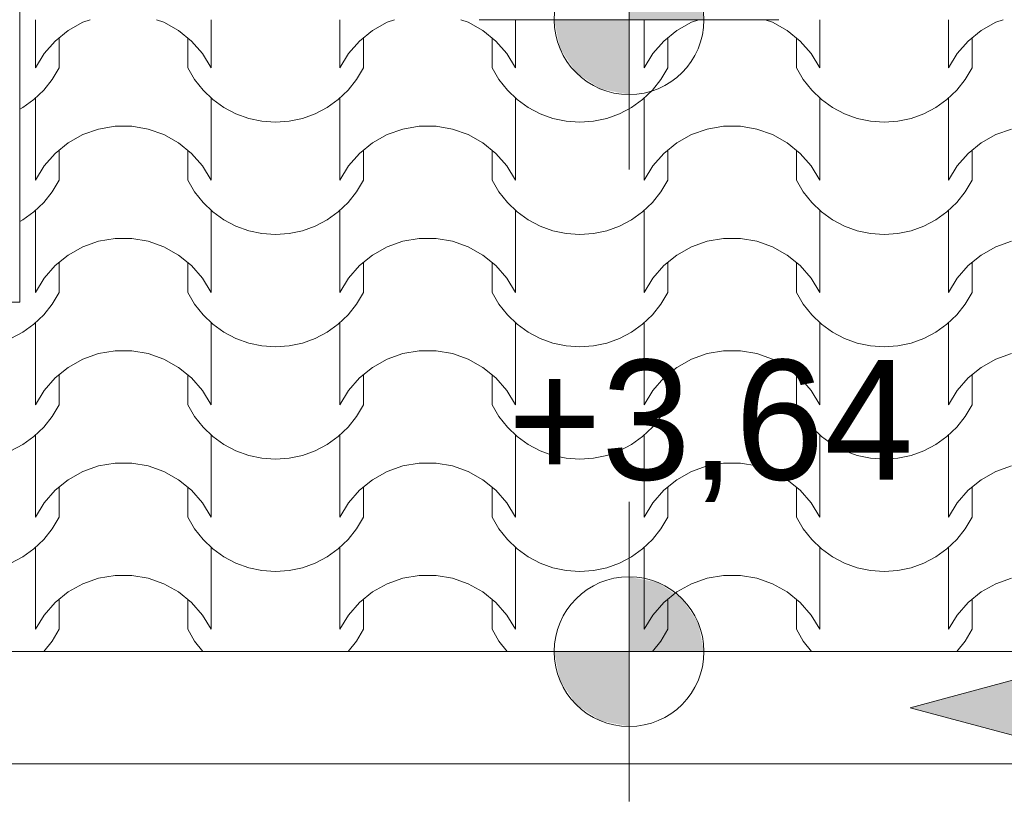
# Model space of a CAD drawing. Extents: x -528673 to -426178, y 23200 to 131944.
# Tile 60 of 87: x -489850 to -488536, y 118098 to 119142. Entities that reach past the tile are written whole.
import ezdxf

# ---------------------------------------------------------------- set-up
doc = ezdxf.new("R2010")
doc.units = 0
doc.header["$MEASUREMENT"] = 0
doc.linetypes.add('Dashed', pattern=[564.444447, 282.222223, -282.222223])
for name, color, linetype, lineweight in [('arch wypelnienia_Nr_Pióra__102', 252, 'Continuous', 9), ('INWENT DACH_Nr_Pióra__21', 252, 'Continuous', 9), ('INWENT RURY SPUSTOWE_Nr_Pióra__21', 252, 'Continuous', 9), ('INWENT RZĘDNE_Nr_Pióra__21', 252, 'Continuous', 9), ('INWENT.ŚCIANY_Nr_Pióra__1', 252, 'Continuous', 25)]:
    doc.layers.add(name, color=color, linetype=linetype, lineweight=lineweight)
doc.layers.add('INWENT RURY SPUSTOWE', color=252, linetype='Continuous')
doc.layers.add('INWENT RZĘDNE', color=252, linetype='Continuous')
doc.styles.add('GENERATED_STYLE_1', font='txt')

# ---------------------------------------------------------------- blocks, each defined once
blk = doc.blocks.new('*X18')
at = {"layer": 'arch wypelnienia_Nr_Pióra__102', "linetype": 'Continuous'}
for p, q in [((-489829.3, 119142), (-489829.3, 119077.7)), ((-489829.3, 119142), (-489829.3, 119100)), ((-489756.4, 119142), (-489766.2, 119138.6)), ((-489657.8, 119138.6), (-489667.6, 119142)), ((-489594.7, 119142), (-489594.7, 119077.7)), ((-489594.7, 119142), (-489594.7, 119100)), ((-489422.9, 119142), (-489422.9, 119077.7)), ((-489422.9, 119142), (-489422.9, 119100)), ((-489350, 119142), (-489359.8, 119138.6)), ((-489251.4, 119138.6), (-489261.2, 119142)), ((-489188.3, 119142), (-489188.3, 119077.7)), ((-489188.3, 119142), (-489188.3, 119100)), ((-489016.5, 119142), (-489016.5, 119077.7)), ((-489016.5, 119142), (-489016.5, 119100)), ((-488943.6, 119142), (-488953.4, 119138.6)), ((-488845, 119138.6), (-488854.8, 119142)), ((-488781.9, 119142), (-488781.9, 119077.7)), ((-488781.9, 119142), (-488781.9, 119100)), ((-488610.1, 119142), (-488610.1, 119077.7)), ((-488610.1, 119142), (-488610.1, 119100)), ((-488537.2, 119142), (-488547, 119138.6)), ((-489785.7, 119127.6), (-489803, 119113.5)), ((-489766.2, 119138.6), (-489785.7, 119127.6)), ((-489638.3, 119127.6), (-489657.8, 119138.6)), ((-489621, 119113.5), (-489638.3, 119127.6)), ((-489379.3, 119127.6), (-489396.6, 119113.5)), ((-489359.8, 119138.6), (-489379.3, 119127.6)), ((-489231.9, 119127.6), (-489251.4, 119138.6)), ((-489214.6, 119113.5), (-489231.9, 119127.6)), ((-488972.9, 119127.6), (-488990.2, 119113.5)), ((-488953.4, 119138.6), (-488972.9, 119127.6)), ((-488825.5, 119127.6), (-488845, 119138.6)), ((-488808.2, 119113.5), (-488825.5, 119127.6)), ((-488566.5, 119127.6), (-488583.8, 119113.5)), ((-488547, 119138.6), (-488566.5, 119127.6)), ((-489797.9, 119117.7), (-489797.9, 119077.7)), ((-489626.1, 119117.7), (-489626.1, 119077.7)), ((-489391.5, 119117.7), (-489391.5, 119077.7)), ((-489219.7, 119117.7), (-489219.7, 119077.7)), ((-488985.1, 119117.7), (-488985.1, 119077.7)), ((-488813.3, 119117.7), (-488813.3, 119077.7)), ((-488578.7, 119117.7), (-488578.7, 119077.7)), ((-489803, 119113.5), (-489817.7, 119096.7)), ((-489606.3, 119096.7), (-489621, 119113.5)), ((-489396.6, 119113.5), (-489411.3, 119096.7)), ((-489199.9, 119096.7), (-489214.6, 119113.5)), ((-488990.2, 119113.5), (-489004.9, 119096.7)), ((-488793.5, 119096.7), (-488808.2, 119113.5)), ((-488583.8, 119113.5), (-488598.5, 119096.7)), ((-489817.7, 119096.7), (-489829.3, 119077.7)), ((-489594.7, 119077.7), (-489606.3, 119096.7)), ((-489411.3, 119096.7), (-489422.9, 119077.7)), ((-489188.3, 119077.7), (-489199.9, 119096.7)), ((-489004.9, 119096.7), (-489016.5, 119077.7)), ((-488781.9, 119077.7), (-488793.5, 119096.7)), ((-488598.5, 119096.7), (-488610.1, 119077.7)), ((-489807.1, 119062), (-489797.9, 119077.7)), ((-489626.1, 119077.7), (-489616.9, 119062)), ((-489400.7, 119062), (-489391.5, 119077.7)), ((-489219.7, 119077.7), (-489210.5, 119062)), ((-488994.3, 119062), (-488985.1, 119077.7)), ((-488813.3, 119077.7), (-488804.1, 119062)), ((-488587.9, 119062), (-488578.7, 119077.7)), ((-489818.4, 119047.8), (-489807.1, 119062)), ((-489616.9, 119062), (-489605.6, 119047.8)), ((-489412, 119047.8), (-489400.7, 119062)), ((-489210.5, 119062), (-489199.2, 119047.8)), ((-489005.6, 119047.8), (-488994.3, 119062)), ((-488804.1, 119062), (-488792.8, 119047.8)), ((-488599.2, 119047.8), (-488587.9, 119062)), ((-489846.2, 119024.7), (-489831.5, 119035.3)), ((-489831.5, 119035.3), (-489818.4, 119047.8)), ((-489829.3, 119037.1), (-489829.3, 118950)), ((-489605.6, 119047.8), (-489592.5, 119035.3)), ((-489594.7, 119037.1), (-489594.7, 118950)), ((-489592.5, 119035.3), (-489577.8, 119024.7)), ((-489439.8, 119024.7), (-489425.1, 119035.3)), ((-489425.1, 119035.3), (-489412, 119047.8)), ((-489422.9, 119037.1), (-489422.9, 118950)), ((-489199.2, 119047.8), (-489186.1, 119035.3)), ((-489188.3, 119037.1), (-489188.3, 118950)), ((-489186.1, 119035.3), (-489171.4, 119024.7)), ((-489033.4, 119024.7), (-489018.7, 119035.3)), ((-489018.7, 119035.3), (-489005.6, 119047.8)), ((-489016.5, 119037.1), (-489016.5, 118950)), ((-488792.8, 119047.8), (-488779.7, 119035.3)), ((-488781.9, 119037.1), (-488781.9, 118950)), ((-488779.7, 119035.3), (-488765, 119024.7)), ((-488627, 119024.7), (-488612.3, 119035.3)), ((-488612.3, 119035.3), (-488599.2, 119047.8)), ((-488610.1, 119037.1), (-488610.1, 118950)), ((-489850.2, 119022.6), (-489846.2, 119024.7)), ((-489577.8, 119024.7), (-489561.7, 119016.2)), ((-489455.9, 119016.2), (-489439.8, 119024.7)), ((-489171.4, 119024.7), (-489155.3, 119016.2)), ((-489049.5, 119016.2), (-489033.4, 119024.7)), ((-488765, 119024.7), (-488748.9, 119016.2)), ((-488643.1, 119016.2), (-488627, 119024.7)), ((-489829.3, 119014.8), (-489829.3, 118927.7)), ((-489594.7, 119014.8), (-489594.7, 118927.7)), ((-489561.7, 119016.2), (-489544.7, 119010)), ((-489544.7, 119010), (-489526.9, 119006.3)), ((-489490.7, 119006.3), (-489472.9, 119010)), ((-489472.9, 119010), (-489455.9, 119016.2)), ((-489422.9, 119014.8), (-489422.9, 118927.7)), ((-489188.3, 119014.8), (-489188.3, 118927.7)), ((-489155.3, 119016.2), (-489138.3, 119010)), ((-489138.3, 119010), (-489120.5, 119006.3)), ((-489084.3, 119006.3), (-489066.5, 119010)), ((-489066.5, 119010), (-489049.5, 119016.2)), ((-489016.5, 119014.8), (-489016.5, 118927.7)), ((-488781.9, 119014.8), (-488781.9, 118927.7)), ((-488748.9, 119016.2), (-488731.9, 119010)), ((-488731.9, 119010), (-488714.1, 119006.3)), ((-488677.9, 119006.3), (-488660.1, 119010)), ((-488660.1, 119010), (-488643.1, 119016.2)), ((-488610.1, 119014.8), (-488610.1, 118927.7)), ((-489745.2, 118996), (-489766.2, 118988.6)), ((-489723.2, 118999.8), (-489745.2, 118996)), ((-489712, 118999.8), (-489723.2, 118999.8)), ((-489700.8, 118999.8), (-489712, 118999.8)), ((-489678.8, 118996), (-489700.8, 118999.8)), ((-489657.8, 118988.6), (-489678.8, 118996)), ((-489526.9, 119006.3), (-489508.8, 119005)), ((-489508.8, 119005), (-489490.7, 119006.3)), ((-489338.8, 118996), (-489359.8, 118988.6)), ((-489316.8, 118999.8), (-489338.8, 118996)), ((-489305.6, 118999.8), (-489316.8, 118999.8)), ((-489294.4, 118999.8), (-489305.6, 118999.8)), ((-489272.4, 118996), (-489294.4, 118999.8)), ((-489251.4, 118988.6), (-489272.4, 118996)), ((-489120.5, 119006.3), (-489102.4, 119005)), ((-489102.4, 119005), (-489084.3, 119006.3)), ((-488932.4, 118996), (-488953.4, 118988.6)), ((-488910.4, 118999.8), (-488932.4, 118996)), ((-488899.2, 118999.8), (-488910.4, 118999.8)), ((-488888, 118999.8), (-488899.2, 118999.8)), ((-488866, 118996), (-488888, 118999.8)), ((-488845, 118988.6), (-488866, 118996)), ((-488714.1, 119006.3), (-488696, 119005)), ((-488696, 119005), (-488677.9, 119006.3)), ((-488526, 118996), (-488547, 118988.6)), ((-489766.2, 118988.6), (-489785.7, 118977.6)), ((-489638.3, 118977.6), (-489657.8, 118988.6)), ((-489359.8, 118988.6), (-489379.3, 118977.6)), ((-489231.9, 118977.6), (-489251.4, 118988.6)), ((-488953.4, 118988.6), (-488972.9, 118977.6)), ((-488825.5, 118977.6), (-488845, 118988.6)), ((-488547, 118988.6), (-488566.5, 118977.6)), ((-489785.7, 118977.6), (-489803, 118963.5)), ((-489621, 118963.5), (-489638.3, 118977.6)), ((-489379.3, 118977.6), (-489396.6, 118963.5)), ((-489214.6, 118963.5), (-489231.9, 118977.6)), ((-488972.9, 118977.6), (-488990.2, 118963.5)), ((-488808.2, 118963.5), (-488825.5, 118977.6)), ((-488566.5, 118977.6), (-488583.8, 118963.5)), ((-489803, 118963.5), (-489817.7, 118946.7)), ((-489797.9, 118967.7), (-489797.9, 118927.7)), ((-489626.1, 118967.7), (-489626.1, 118927.7)), ((-489606.3, 118946.7), (-489621, 118963.5)), ((-489396.6, 118963.5), (-489411.3, 118946.7)), ((-489391.5, 118967.7), (-489391.5, 118927.7)), ((-489219.7, 118967.7), (-489219.7, 118927.7)), ((-489199.9, 118946.7), (-489214.6, 118963.5)), ((-488990.2, 118963.5), (-489004.9, 118946.7)), ((-488985.1, 118967.7), (-488985.1, 118927.7)), ((-488813.3, 118967.7), (-488813.3, 118927.7)), ((-488793.5, 118946.7), (-488808.2, 118963.5)), ((-488583.8, 118963.5), (-488598.5, 118946.7)), ((-488578.7, 118967.7), (-488578.7, 118927.7)), ((-489817.7, 118946.7), (-489829.3, 118927.7)), ((-489594.7, 118927.7), (-489606.3, 118946.7)), ((-489411.3, 118946.7), (-489422.9, 118927.7)), ((-489188.3, 118927.7), (-489199.9, 118946.7)), ((-489004.9, 118946.7), (-489016.5, 118927.7)), ((-488781.9, 118927.7), (-488793.5, 118946.7)), ((-488598.5, 118946.7), (-488610.1, 118927.7)), ((-489807.1, 118912), (-489797.9, 118927.7)), ((-489626.1, 118927.7), (-489616.9, 118912)), ((-489400.7, 118912), (-489391.5, 118927.7)), ((-489219.7, 118927.7), (-489210.5, 118912)), ((-488994.3, 118912), (-488985.1, 118927.7)), ((-488813.3, 118927.7), (-488804.1, 118912)), ((-488587.9, 118912), (-488578.7, 118927.7)), ((-489818.4, 118897.8), (-489807.1, 118912)), ((-489616.9, 118912), (-489605.6, 118897.8)), ((-489412, 118897.8), (-489400.7, 118912)), ((-489210.5, 118912), (-489199.2, 118897.8)), ((-489005.6, 118897.8), (-488994.3, 118912)), ((-488804.1, 118912), (-488792.8, 118897.8)), ((-488599.2, 118897.8), (-488587.9, 118912)), ((-489831.5, 118885.3), (-489818.4, 118897.8)), ((-489605.6, 118897.8), (-489592.5, 118885.3)), ((-489425.1, 118885.3), (-489412, 118897.8)), ((-489199.2, 118897.8), (-489186.1, 118885.3)), ((-489018.7, 118885.3), (-489005.6, 118897.8)), ((-488792.8, 118897.8), (-488779.7, 118885.3)), ((-488612.3, 118885.3), (-488599.2, 118897.8)), ((-489846.2, 118874.7), (-489831.5, 118885.3)), ((-489829.3, 118887.1), (-489829.3, 118800)), ((-489594.7, 118887.1), (-489594.7, 118800)), ((-489592.5, 118885.3), (-489577.8, 118874.7)), ((-489439.8, 118874.7), (-489425.1, 118885.3)), ((-489422.9, 118887.1), (-489422.9, 118800)), ((-489188.3, 118887.1), (-489188.3, 118800)), ((-489186.1, 118885.3), (-489171.4, 118874.7)), ((-489033.4, 118874.7), (-489018.7, 118885.3)), ((-489016.5, 118887.1), (-489016.5, 118800)), ((-488781.9, 118887.1), (-488781.9, 118800)), ((-488779.7, 118885.3), (-488765, 118874.7)), ((-488627, 118874.7), (-488612.3, 118885.3)), ((-488610.1, 118887.1), (-488610.1, 118800)), ((-489850.2, 118872.6), (-489846.2, 118874.7)), ((-489829.3, 118864.8), (-489829.3, 118777.7)), ((-489594.7, 118864.8), (-489594.7, 118777.7)), ((-489577.8, 118874.7), (-489561.7, 118866.2)), ((-489561.7, 118866.2), (-489544.7, 118860)), ((-489472.9, 118860), (-489455.9, 118866.2)), ((-489455.9, 118866.2), (-489439.8, 118874.7)), ((-489422.9, 118864.8), (-489422.9, 118777.7)), ((-489188.3, 118864.8), (-489188.3, 118777.7)), ((-489171.4, 118874.7), (-489155.3, 118866.2)), ((-489155.3, 118866.2), (-489138.3, 118860)), ((-489066.5, 118860), (-489049.5, 118866.2)), ((-489049.5, 118866.2), (-489033.4, 118874.7)), ((-489016.5, 118864.8), (-489016.5, 118777.7)), ((-488781.9, 118864.8), (-488781.9, 118777.7)), ((-488765, 118874.7), (-488748.9, 118866.2)), ((-488748.9, 118866.2), (-488731.9, 118860)), ((-488660.1, 118860), (-488643.1, 118866.2)), ((-488643.1, 118866.2), (-488627, 118874.7)), ((-488610.1, 118864.8), (-488610.1, 118777.7)), ((-489544.7, 118860), (-489526.9, 118856.3)), ((-489526.9, 118856.3), (-489508.8, 118855)), ((-489508.8, 118855), (-489490.7, 118856.3)), ((-489490.7, 118856.3), (-489472.9, 118860)), ((-489138.3, 118860), (-489120.5, 118856.3)), ((-489120.5, 118856.3), (-489102.4, 118855)), ((-489102.4, 118855), (-489084.3, 118856.3)), ((-489084.3, 118856.3), (-489066.5, 118860)), ((-488731.9, 118860), (-488714.1, 118856.3)), ((-488714.1, 118856.3), (-488696, 118855)), ((-488696, 118855), (-488677.9, 118856.3)), ((-488677.9, 118856.3), (-488660.1, 118860)), ((-489766.2, 118838.6), (-489785.7, 118827.6)), ((-489745.2, 118846), (-489766.2, 118838.6)), ((-489723.2, 118849.8), (-489745.2, 118846)), ((-489712, 118849.8), (-489723.2, 118849.8)), ((-489700.8, 118849.8), (-489712, 118849.8)), ((-489678.8, 118846), (-489700.8, 118849.8)), ((-489657.8, 118838.6), (-489678.8, 118846)), ((-489638.3, 118827.6), (-489657.8, 118838.6)), ((-489359.8, 118838.6), (-489379.3, 118827.6)), ((-489338.8, 118846), (-489359.8, 118838.6)), ((-489316.8, 118849.8), (-489338.8, 118846)), ((-489305.6, 118849.8), (-489316.8, 118849.8)), ((-489294.4, 118849.8), (-489305.6, 118849.8)), ((-489272.4, 118846), (-489294.4, 118849.8)), ((-489251.4, 118838.6), (-489272.4, 118846)), ((-489231.9, 118827.6), (-489251.4, 118838.6)), ((-488953.4, 118838.6), (-488972.9, 118827.6)), ((-488932.4, 118846), (-488953.4, 118838.6)), ((-488910.4, 118849.8), (-488932.4, 118846)), ((-488899.2, 118849.8), (-488910.4, 118849.8)), ((-488888, 118849.8), (-488899.2, 118849.8)), ((-488866, 118846), (-488888, 118849.8)), ((-488845, 118838.6), (-488866, 118846)), ((-488825.5, 118827.6), (-488845, 118838.6)), ((-488547, 118838.6), (-488566.5, 118827.6)), ((-488526, 118846), (-488547, 118838.6)), ((-489785.7, 118827.6), (-489803, 118813.5)), ((-489621, 118813.5), (-489638.3, 118827.6)), ((-489379.3, 118827.6), (-489396.6, 118813.5)), ((-489214.6, 118813.5), (-489231.9, 118827.6)), ((-488972.9, 118827.6), (-488990.2, 118813.5)), ((-488808.2, 118813.5), (-488825.5, 118827.6)), ((-488566.5, 118827.6), (-488583.8, 118813.5)), ((-489803, 118813.5), (-489817.7, 118796.7)), ((-489797.9, 118817.7), (-489797.9, 118777.7)), ((-489626.1, 118817.7), (-489626.1, 118777.7)), ((-489606.3, 118796.7), (-489621, 118813.5)), ((-489396.6, 118813.5), (-489411.3, 118796.7)), ((-489391.5, 118817.7), (-489391.5, 118777.7)), ((-489219.7, 118817.7), (-489219.7, 118777.7)), ((-489199.9, 118796.7), (-489214.6, 118813.5)), ((-488990.2, 118813.5), (-489004.9, 118796.7)), ((-488985.1, 118817.7), (-488985.1, 118777.7)), ((-488813.3, 118817.7), (-488813.3, 118777.7)), ((-488793.5, 118796.7), (-488808.2, 118813.5)), ((-488583.8, 118813.5), (-488598.5, 118796.7)), ((-488578.7, 118817.7), (-488578.7, 118777.7)), ((-489817.7, 118796.7), (-489829.3, 118777.7)), ((-489594.7, 118777.7), (-489606.3, 118796.7)), ((-489411.3, 118796.7), (-489422.9, 118777.7)), ((-489188.3, 118777.7), (-489199.9, 118796.7)), ((-489004.9, 118796.7), (-489016.5, 118777.7)), ((-488781.9, 118777.7), (-488793.5, 118796.7)), ((-488598.5, 118796.7), (-488610.1, 118777.7)), ((-489807.1, 118762), (-489797.9, 118777.7)), ((-489626.1, 118777.7), (-489616.9, 118762)), ((-489400.7, 118762), (-489391.5, 118777.7)), ((-489219.7, 118777.7), (-489210.5, 118762)), ((-488994.3, 118762), (-488985.1, 118777.7)), ((-488813.3, 118777.7), (-488804.1, 118762)), ((-488587.9, 118762), (-488578.7, 118777.7)), ((-489818.4, 118747.8), (-489807.1, 118762)), ((-489616.9, 118762), (-489605.6, 118747.8)), ((-489412, 118747.8), (-489400.7, 118762)), ((-489210.5, 118762), (-489199.2, 118747.8)), ((-489005.6, 118747.8), (-488994.3, 118762)), ((-488804.1, 118762), (-488792.8, 118747.8)), ((-488599.2, 118747.8), (-488587.9, 118762)), ((-489831.5, 118735.3), (-489818.4, 118747.8)), ((-489605.6, 118747.8), (-489592.5, 118735.3)), ((-489425.1, 118735.3), (-489412, 118747.8)), ((-489199.2, 118747.8), (-489186.1, 118735.3)), ((-489018.7, 118735.3), (-489005.6, 118747.8)), ((-488792.8, 118747.8), (-488779.7, 118735.3)), ((-488612.3, 118735.3), (-488599.2, 118747.8)), ((-489846.2, 118724.7), (-489831.5, 118735.3)), ((-489829.3, 118737.1), (-489829.3, 118650)), ((-489594.7, 118737.1), (-489594.7, 118650)), ((-489592.5, 118735.3), (-489577.8, 118724.7)), ((-489439.8, 118724.7), (-489425.1, 118735.3)), ((-489422.9, 118737.1), (-489422.9, 118650)), ((-489188.3, 118737.1), (-489188.3, 118650)), ((-489186.1, 118735.3), (-489171.4, 118724.7)), ((-489033.4, 118724.7), (-489018.7, 118735.3)), ((-489016.5, 118737.1), (-489016.5, 118650)), ((-488781.9, 118737.1), (-488781.9, 118650)), ((-488779.7, 118735.3), (-488765, 118724.7)), ((-488627, 118724.7), (-488612.3, 118735.3)), ((-488610.1, 118737.1), (-488610.1, 118650)), ((-489862.3, 118716.2), (-489846.2, 118724.7)), ((-489577.8, 118724.7), (-489561.7, 118716.2)), ((-489455.9, 118716.2), (-489439.8, 118724.7)), ((-489171.4, 118724.7), (-489155.3, 118716.2)), ((-489049.5, 118716.2), (-489033.4, 118724.7)), ((-488765, 118724.7), (-488748.9, 118716.2)), ((-488643.1, 118716.2), (-488627, 118724.7)), ((-489829.3, 118714.8), (-489829.3, 118627.7)), ((-489594.7, 118714.8), (-489594.7, 118627.7)), ((-489561.7, 118716.2), (-489544.7, 118710)), ((-489544.7, 118710), (-489526.9, 118706.3)), ((-489490.7, 118706.3), (-489472.9, 118710)), ((-489472.9, 118710), (-489455.9, 118716.2)), ((-489422.9, 118714.8), (-489422.9, 118627.7)), ((-489188.3, 118714.8), (-489188.3, 118627.7)), ((-489155.3, 118716.2), (-489138.3, 118710)), ((-489138.3, 118710), (-489120.5, 118706.3)), ((-489084.3, 118706.3), (-489066.5, 118710)), ((-489066.5, 118710), (-489049.5, 118716.2)), ((-489016.5, 118714.8), (-489016.5, 118627.7)), ((-488781.9, 118714.8), (-488781.9, 118627.7)), ((-488748.9, 118716.2), (-488731.9, 118710)), ((-488731.9, 118710), (-488714.1, 118706.3)), ((-488677.9, 118706.3), (-488660.1, 118710)), ((-488660.1, 118710), (-488643.1, 118716.2)), ((-488610.1, 118714.8), (-488610.1, 118627.7)), ((-489745.2, 118696), (-489766.2, 118688.6)), ((-489723.2, 118699.8), (-489745.2, 118696)), ((-489712, 118699.8), (-489723.2, 118699.8)), ((-489700.8, 118699.8), (-489712, 118699.8)), ((-489678.8, 118696), (-489700.8, 118699.8)), ((-489657.8, 118688.6), (-489678.8, 118696)), ((-489526.9, 118706.3), (-489508.8, 118705)), ((-489508.8, 118705), (-489490.7, 118706.3)), ((-489338.8, 118696), (-489359.8, 118688.6)), ((-489316.8, 118699.8), (-489338.8, 118696)), ((-489305.6, 118699.8), (-489316.8, 118699.8)), ((-489294.4, 118699.8), (-489305.6, 118699.8)), ((-489272.4, 118696), (-489294.4, 118699.8)), ((-489251.4, 118688.6), (-489272.4, 118696)), ((-489120.5, 118706.3), (-489102.4, 118705)), ((-489102.4, 118705), (-489084.3, 118706.3)), ((-488932.4, 118696), (-488953.4, 118688.6)), ((-488910.4, 118699.8), (-488932.4, 118696)), ((-488899.2, 118699.8), (-488910.4, 118699.8)), ((-488888, 118699.8), (-488899.2, 118699.8)), ((-488866, 118696), (-488888, 118699.8)), ((-488845, 118688.6), (-488866, 118696)), ((-488714.1, 118706.3), (-488696, 118705)), ((-488696, 118705), (-488677.9, 118706.3)), ((-488526, 118696), (-488547, 118688.6)), ((-489766.2, 118688.6), (-489785.7, 118677.6)), ((-489638.3, 118677.6), (-489657.8, 118688.6)), ((-489359.8, 118688.6), (-489379.3, 118677.6)), ((-489231.9, 118677.6), (-489251.4, 118688.6)), ((-488953.4, 118688.6), (-488972.9, 118677.6)), ((-488825.5, 118677.6), (-488845, 118688.6)), ((-488547, 118688.6), (-488566.5, 118677.6)), ((-489785.7, 118677.6), (-489803, 118663.5)), ((-489797.9, 118667.7), (-489797.9, 118627.7)), ((-489621, 118663.5), (-489638.3, 118677.6)), ((-489626.1, 118667.7), (-489626.1, 118627.7)), ((-489379.3, 118677.6), (-489396.6, 118663.5)), ((-489391.5, 118667.7), (-489391.5, 118627.7)), ((-489214.6, 118663.5), (-489231.9, 118677.6)), ((-489219.7, 118667.7), (-489219.7, 118627.7)), ((-488972.9, 118677.6), (-488990.2, 118663.5)), ((-488985.1, 118667.7), (-488985.1, 118627.7)), ((-488808.2, 118663.5), (-488825.5, 118677.6)), ((-488813.3, 118667.7), (-488813.3, 118627.7)), ((-488566.5, 118677.6), (-488583.8, 118663.5)), ((-488578.7, 118667.7), (-488578.7, 118627.7)), ((-489803, 118663.5), (-489817.7, 118646.7)), ((-489606.3, 118646.7), (-489621, 118663.5)), ((-489396.6, 118663.5), (-489411.3, 118646.7)), ((-489199.9, 118646.7), (-489214.6, 118663.5)), ((-488990.2, 118663.5), (-489004.9, 118646.7)), ((-488793.5, 118646.7), (-488808.2, 118663.5)), ((-488583.8, 118663.5), (-488598.5, 118646.7)), ((-489817.7, 118646.7), (-489829.3, 118627.7)), ((-489594.7, 118627.7), (-489606.3, 118646.7)), ((-489411.3, 118646.7), (-489422.9, 118627.7)), ((-489188.3, 118627.7), (-489199.9, 118646.7)), ((-489004.9, 118646.7), (-489016.5, 118627.7)), ((-488781.9, 118627.7), (-488793.5, 118646.7)), ((-488598.5, 118646.7), (-488610.1, 118627.7)), ((-489807.1, 118612), (-489797.9, 118627.7)), ((-489626.1, 118627.7), (-489616.9, 118612)), ((-489400.7, 118612), (-489391.5, 118627.7)), ((-489219.7, 118627.7), (-489210.5, 118612)), ((-488994.3, 118612), (-488985.1, 118627.7)), ((-488813.3, 118627.7), (-488804.1, 118612)), ((-488587.9, 118612), (-488578.7, 118627.7)), ((-489818.4, 118597.8), (-489807.1, 118612)), ((-489616.9, 118612), (-489605.6, 118597.8)), ((-489412, 118597.8), (-489400.7, 118612)), ((-489210.5, 118612), (-489199.2, 118597.8)), ((-489005.6, 118597.8), (-488994.3, 118612)), ((-488804.1, 118612), (-488792.8, 118597.8)), ((-488599.2, 118597.8), (-488587.9, 118612)), ((-489831.5, 118585.3), (-489818.4, 118597.8)), ((-489605.6, 118597.8), (-489592.5, 118585.3)), ((-489425.1, 118585.3), (-489412, 118597.8)), ((-489199.2, 118597.8), (-489186.1, 118585.3)), ((-489018.7, 118585.3), (-489005.6, 118597.8)), ((-488792.8, 118597.8), (-488779.7, 118585.3)), ((-488612.3, 118585.3), (-488599.2, 118597.8)), ((-489846.2, 118574.7), (-489831.5, 118585.3)), ((-489829.3, 118587.1), (-489829.3, 118500)), ((-489594.7, 118587.1), (-489594.7, 118500)), ((-489592.5, 118585.3), (-489577.8, 118574.7)), ((-489439.8, 118574.7), (-489425.1, 118585.3)), ((-489422.9, 118587.1), (-489422.9, 118500)), ((-489188.3, 118587.1), (-489188.3, 118500)), ((-489186.1, 118585.3), (-489171.4, 118574.7)), ((-489033.4, 118574.7), (-489018.7, 118585.3)), ((-489016.5, 118587.1), (-489016.5, 118500)), ((-488781.9, 118587.1), (-488781.9, 118500)), ((-488779.7, 118585.3), (-488765, 118574.7)), ((-488627, 118574.7), (-488612.3, 118585.3)), ((-488610.1, 118587.1), (-488610.1, 118500)), ((-489862.3, 118566.2), (-489846.2, 118574.7)), ((-489829.3, 118564.8), (-489829.3, 118477.7)), ((-489594.7, 118564.8), (-489594.7, 118477.7)), ((-489577.8, 118574.7), (-489561.7, 118566.2)), ((-489561.7, 118566.2), (-489544.7, 118560)), ((-489472.9, 118560), (-489455.9, 118566.2)), ((-489455.9, 118566.2), (-489439.8, 118574.7)), ((-489422.9, 118564.8), (-489422.9, 118477.7)), ((-489188.3, 118564.8), (-489188.3, 118477.7)), ((-489171.4, 118574.7), (-489155.3, 118566.2)), ((-489155.3, 118566.2), (-489138.3, 118560)), ((-489066.5, 118560), (-489049.5, 118566.2)), ((-489049.5, 118566.2), (-489033.4, 118574.7)), ((-489016.5, 118564.8), (-489016.5, 118477.7)), ((-488781.9, 118564.8), (-488781.9, 118477.7)), ((-488765, 118574.7), (-488748.9, 118566.2)), ((-488748.9, 118566.2), (-488731.9, 118560)), ((-488660.1, 118560), (-488643.1, 118566.2)), ((-488643.1, 118566.2), (-488627, 118574.7)), ((-488610.1, 118564.8), (-488610.1, 118477.7)), ((-489723.2, 118549.8), (-489745.2, 118546)), ((-489712, 118549.8), (-489723.2, 118549.8)), ((-489700.8, 118549.8), (-489712, 118549.8)), ((-489678.8, 118546), (-489700.8, 118549.8)), ((-489544.7, 118560), (-489526.9, 118556.3)), ((-489526.9, 118556.3), (-489508.8, 118555)), ((-489508.8, 118555), (-489490.7, 118556.3)), ((-489490.7, 118556.3), (-489472.9, 118560)), ((-489316.8, 118549.8), (-489338.8, 118546)), ((-489305.6, 118549.8), (-489316.8, 118549.8)), ((-489294.4, 118549.8), (-489305.6, 118549.8)), ((-489272.4, 118546), (-489294.4, 118549.8)), ((-489138.3, 118560), (-489120.5, 118556.3)), ((-489120.5, 118556.3), (-489102.4, 118555)), ((-489102.4, 118555), (-489084.3, 118556.3)), ((-489084.3, 118556.3), (-489066.5, 118560)), ((-488910.4, 118549.8), (-488932.4, 118546)), ((-488899.2, 118549.8), (-488910.4, 118549.8)), ((-488888, 118549.8), (-488899.2, 118549.8)), ((-488866, 118546), (-488888, 118549.8)), ((-488731.9, 118560), (-488714.1, 118556.3)), ((-488714.1, 118556.3), (-488696, 118555)), ((-488696, 118555), (-488677.9, 118556.3)), ((-488677.9, 118556.3), (-488660.1, 118560)), ((-489766.2, 118538.6), (-489785.7, 118527.6)), ((-489745.2, 118546), (-489766.2, 118538.6)), ((-489657.8, 118538.6), (-489678.8, 118546)), ((-489638.3, 118527.6), (-489657.8, 118538.6)), ((-489359.8, 118538.6), (-489379.3, 118527.6)), ((-489338.8, 118546), (-489359.8, 118538.6)), ((-489251.4, 118538.6), (-489272.4, 118546)), ((-489231.9, 118527.6), (-489251.4, 118538.6)), ((-488953.4, 118538.6), (-488972.9, 118527.6)), ((-488932.4, 118546), (-488953.4, 118538.6)), ((-488845, 118538.6), (-488866, 118546)), ((-488825.5, 118527.6), (-488845, 118538.6)), ((-488547, 118538.6), (-488566.5, 118527.6)), ((-488526, 118546), (-488547, 118538.6)), ((-489785.7, 118527.6), (-489803, 118513.5)), ((-489621, 118513.5), (-489638.3, 118527.6)), ((-489379.3, 118527.6), (-489396.6, 118513.5)), ((-489214.6, 118513.5), (-489231.9, 118527.6)), ((-488972.9, 118527.6), (-488990.2, 118513.5)), ((-488808.2, 118513.5), (-488825.5, 118527.6)), ((-488566.5, 118527.6), (-488583.8, 118513.5)), ((-489803, 118513.5), (-489817.7, 118496.7)), ((-489797.9, 118517.7), (-489797.9, 118477.7)), ((-489626.1, 118517.7), (-489626.1, 118477.7)), ((-489606.3, 118496.7), (-489621, 118513.5)), ((-489396.6, 118513.5), (-489411.3, 118496.7)), ((-489391.5, 118517.7), (-489391.5, 118477.7)), ((-489219.7, 118517.7), (-489219.7, 118477.7)), ((-489199.9, 118496.7), (-489214.6, 118513.5)), ((-488990.2, 118513.5), (-489004.9, 118496.7)), ((-488985.1, 118517.7), (-488985.1, 118477.7)), ((-488813.3, 118517.7), (-488813.3, 118477.7)), ((-488793.5, 118496.7), (-488808.2, 118513.5)), ((-488583.8, 118513.5), (-488598.5, 118496.7)), ((-488578.7, 118517.7), (-488578.7, 118477.7)), ((-489817.7, 118496.7), (-489829.3, 118477.7)), ((-489594.7, 118477.7), (-489606.3, 118496.7)), ((-489411.3, 118496.7), (-489422.9, 118477.7)), ((-489188.3, 118477.7), (-489199.9, 118496.7)), ((-489004.9, 118496.7), (-489016.5, 118477.7)), ((-488781.9, 118477.7), (-488793.5, 118496.7)), ((-488598.5, 118496.7), (-488610.1, 118477.7)), ((-489807.1, 118462), (-489797.9, 118477.7)), ((-489626.1, 118477.7), (-489616.9, 118462)), ((-489400.7, 118462), (-489391.5, 118477.7)), ((-489219.7, 118477.7), (-489210.5, 118462)), ((-488994.3, 118462), (-488985.1, 118477.7)), ((-488813.3, 118477.7), (-488804.1, 118462)), ((-488587.9, 118462), (-488578.7, 118477.7)), ((-489818.4, 118447.8), (-489807.1, 118462)), ((-489616.9, 118462), (-489605.6, 118447.8)), ((-489412, 118447.8), (-489400.7, 118462)), ((-489210.5, 118462), (-489199.2, 118447.8)), ((-489005.6, 118447.8), (-488994.3, 118462)), ((-488804.1, 118462), (-488792.8, 118447.8)), ((-488599.2, 118447.8), (-488587.9, 118462)), ((-489831.5, 118435.3), (-489818.4, 118447.8)), ((-489605.6, 118447.8), (-489592.5, 118435.3)), ((-489425.1, 118435.3), (-489412, 118447.8)), ((-489199.2, 118447.8), (-489186.1, 118435.3)), ((-489018.7, 118435.3), (-489005.6, 118447.8)), ((-488792.8, 118447.8), (-488779.7, 118435.3)), ((-488612.3, 118435.3), (-488599.2, 118447.8)), ((-489846.2, 118424.7), (-489831.5, 118435.3)), ((-489829.3, 118437.1), (-489829.3, 118350)), ((-489594.7, 118437.1), (-489594.7, 118350)), ((-489592.5, 118435.3), (-489577.8, 118424.7)), ((-489439.8, 118424.7), (-489425.1, 118435.3)), ((-489422.9, 118437.1), (-489422.9, 118350)), ((-489188.3, 118437.1), (-489188.3, 118350)), ((-489186.1, 118435.3), (-489171.4, 118424.7)), ((-489033.4, 118424.7), (-489018.7, 118435.3)), ((-489016.5, 118437.1), (-489016.5, 118350)), ((-488781.9, 118437.1), (-488781.9, 118350)), ((-488779.7, 118435.3), (-488765, 118424.7)), ((-488627, 118424.7), (-488612.3, 118435.3)), ((-488610.1, 118437.1), (-488610.1, 118350)), ((-489862.3, 118416.2), (-489846.2, 118424.7)), ((-489577.8, 118424.7), (-489561.7, 118416.2)), ((-489455.9, 118416.2), (-489439.8, 118424.7)), ((-489171.4, 118424.7), (-489155.3, 118416.2)), ((-489049.5, 118416.2), (-489033.4, 118424.7)), ((-488765, 118424.7), (-488748.9, 118416.2)), ((-488643.1, 118416.2), (-488627, 118424.7)), ((-489829.3, 118414.8), (-489829.3, 118327.7)), ((-489594.7, 118414.8), (-489594.7, 118327.7)), ((-489561.7, 118416.2), (-489544.7, 118410)), ((-489544.7, 118410), (-489526.9, 118406.3)), ((-489526.9, 118406.3), (-489508.8, 118405)), ((-489508.8, 118405), (-489490.7, 118406.3)), ((-489490.7, 118406.3), (-489472.9, 118410)), ((-489472.9, 118410), (-489455.9, 118416.2)), ((-489422.9, 118414.8), (-489422.9, 118327.7)), ((-489188.3, 118414.8), (-489188.3, 118327.7)), ((-489155.3, 118416.2), (-489138.3, 118410)), ((-489138.3, 118410), (-489120.5, 118406.3)), ((-489120.5, 118406.3), (-489102.4, 118405)), ((-489102.4, 118405), (-489084.3, 118406.3)), ((-489084.3, 118406.3), (-489066.5, 118410)), ((-489066.5, 118410), (-489049.5, 118416.2)), ((-489016.5, 118414.8), (-489016.5, 118327.7)), ((-488781.9, 118414.8), (-488781.9, 118327.7)), ((-488748.9, 118416.2), (-488731.9, 118410)), ((-488731.9, 118410), (-488714.1, 118406.3)), ((-488714.1, 118406.3), (-488696, 118405)), ((-488696, 118405), (-488677.9, 118406.3)), ((-488677.9, 118406.3), (-488660.1, 118410)), ((-488660.1, 118410), (-488643.1, 118416.2)), ((-488610.1, 118414.8), (-488610.1, 118327.7)), ((-489745.2, 118396), (-489766.2, 118388.6)), ((-489723.2, 118399.8), (-489745.2, 118396)), ((-489712, 118399.8), (-489723.2, 118399.8)), ((-489700.8, 118399.8), (-489712, 118399.8)), ((-489678.8, 118396), (-489700.8, 118399.8)), ((-489657.8, 118388.6), (-489678.8, 118396)), ((-489338.8, 118396), (-489359.8, 118388.6)), ((-489316.8, 118399.8), (-489338.8, 118396)), ((-489305.6, 118399.8), (-489316.8, 118399.8)), ((-489294.4, 118399.8), (-489305.6, 118399.8)), ((-489272.4, 118396), (-489294.4, 118399.8)), ((-489251.4, 118388.6), (-489272.4, 118396)), ((-488932.4, 118396), (-488953.4, 118388.6)), ((-488910.4, 118399.8), (-488932.4, 118396)), ((-488899.2, 118399.8), (-488910.4, 118399.8)), ((-488888, 118399.8), (-488899.2, 118399.8)), ((-488866, 118396), (-488888, 118399.8)), ((-488845, 118388.6), (-488866, 118396)), ((-488526, 118396), (-488547, 118388.6)), ((-489766.2, 118388.6), (-489785.7, 118377.6)), ((-489638.3, 118377.6), (-489657.8, 118388.6)), ((-489359.8, 118388.6), (-489379.3, 118377.6)), ((-489231.9, 118377.6), (-489251.4, 118388.6)), ((-488953.4, 118388.6), (-488972.9, 118377.6)), ((-488825.5, 118377.6), (-488845, 118388.6)), ((-488547, 118388.6), (-488566.5, 118377.6)), ((-489785.7, 118377.6), (-489803, 118363.5)), ((-489797.9, 118367.7), (-489797.9, 118327.7)), ((-489621, 118363.5), (-489638.3, 118377.6)), ((-489626.1, 118367.7), (-489626.1, 118327.7)), ((-489379.3, 118377.6), (-489396.6, 118363.5)), ((-489391.5, 118367.7), (-489391.5, 118327.7)), ((-489214.6, 118363.5), (-489231.9, 118377.6)), ((-489219.7, 118367.7), (-489219.7, 118327.7)), ((-488972.9, 118377.6), (-488990.2, 118363.5)), ((-488985.1, 118367.7), (-488985.1, 118327.7)), ((-488808.2, 118363.5), (-488825.5, 118377.6)), ((-488813.3, 118367.7), (-488813.3, 118327.7)), ((-488566.5, 118377.6), (-488583.8, 118363.5)), ((-488578.7, 118367.7), (-488578.7, 118327.7)), ((-489803, 118363.5), (-489817.7, 118346.7)), ((-489606.3, 118346.7), (-489621, 118363.5)), ((-489396.6, 118363.5), (-489411.3, 118346.7)), ((-489199.9, 118346.7), (-489214.6, 118363.5)), ((-488990.2, 118363.5), (-489004.9, 118346.7)), ((-488793.5, 118346.7), (-488808.2, 118363.5)), ((-488583.8, 118363.5), (-488598.5, 118346.7)), ((-489817.7, 118346.7), (-489829.3, 118327.7)), ((-489594.7, 118327.7), (-489606.3, 118346.7)), ((-489411.3, 118346.7), (-489422.9, 118327.7)), ((-489188.3, 118327.7), (-489199.9, 118346.7)), ((-489004.9, 118346.7), (-489016.5, 118327.7)), ((-488781.9, 118327.7), (-488793.5, 118346.7)), ((-488598.5, 118346.7), (-488610.1, 118327.7)), ((-489807.1, 118312), (-489797.9, 118327.7)), ((-489626.1, 118327.7), (-489616.9, 118312)), ((-489400.7, 118312), (-489391.5, 118327.7)), ((-489219.7, 118327.7), (-489210.5, 118312)), ((-488994.3, 118312), (-488985.1, 118327.7)), ((-488813.3, 118327.7), (-488804.1, 118312)), ((-488587.9, 118312), (-488578.7, 118327.7)), ((-489818.2, 118297.9), (-489807.1, 118312)), ((-489616.9, 118312), (-489605.8, 118297.9)), ((-489411.8, 118297.9), (-489400.7, 118312)), ((-489210.5, 118312), (-489199.4, 118297.9)), ((-489005.4, 118297.9), (-488994.3, 118312)), ((-488804.1, 118312), (-488793, 118297.9)), ((-488599, 118297.9), (-488587.9, 118312))]:
    blk.add_line(p, q, dxfattribs=at)
blk = doc.blocks.new('Wypełnienie_9')
at = {"layer": 'arch wypelnienia_Nr_Pióra__102', "linetype": 'Dashed'}
blk.add_blockref('*X18', (0, 0), dxfattribs=at)
blk = doc.blocks.new('Linia_70', base_point=(-488211.5, 118223))
at = {"layer": 'INWENT RURY SPUSTOWE_Nr_Pióra__21', "linetype": 'Continuous'}
blk.add_hatch(color=256, dxfattribs=at).paths.add_polyline_path([(-488661.5, 118223), (-488474.9, 118273), (-488474.9, 118173)], flags=0)
for p, q in [((-488661.5, 118223), (-488474.9, 118273)), ((-488474.9, 118273), (-488474.9, 118173)), ((-488661.5, 118223), (-488474.9, 118173)), ((-488211.5, 118223), (-488474.9, 118223))]:
    blk.add_line(p, q, dxfattribs=at)
blk = doc.blocks.new('Koty wysokościowe_80', base_point=(-489036.7, 119142))
at = {"layer": 'INWENT RZĘDNE_Nr_Pióra__21', "linetype": 'Continuous'}
for points in [[(-489036.7, 119142), (-488936.7, 119142), (-488944.3, 119180.3), (-488966, 119212.8), (-488998.4, 119234.4), (-489036.7, 119242)], [(-489036.7, 119142), (-489136.7, 119142), (-489129.1, 119103.8), (-489107.4, 119071.3), (-489074.9, 119049.7), (-489036.7, 119042)]]:
    blk.add_hatch(color=256, dxfattribs=at).paths.add_polyline_path(points, flags=0)
for p, q in [((-489036.7, 118942), (-489036.7, 119342)), ((-489236.7, 119142), (-488836.7, 119142))]:
    blk.add_line(p, q, dxfattribs=at)
blk.add_circle((-489036.7, 119142), 100, dxfattribs=at)
at = {"layer": 'INWENT RZĘDNE_Nr_Pióra__21', "insert": (-489198.5, 119342), "char_height": 160, "attachment_point": 7, "style": 'GENERATED_STYLE_1'}
blk.add_mtext('{+4,29}', dxfattribs=at)
blk = doc.blocks.new('Koty wysokościowe_82', base_point=(-489036.7, 118297.9))
at = {"layer": 'INWENT RZĘDNE_Nr_Pióra__21', "linetype": 'Continuous'}
for points in [[(-489036.7, 118297.9), (-488936.7, 118297.9), (-488944.3, 118336.2), (-488966, 118368.7), (-488998.4, 118390.3), (-489036.7, 118397.9)], [(-489036.7, 118297.9), (-489136.7, 118297.9), (-489129.1, 118259.7), (-489107.4, 118227.2), (-489074.9, 118205.6), (-489036.7, 118197.9)]]:
    blk.add_hatch(color=256, dxfattribs=at).paths.add_polyline_path(points, flags=0)
for p, q in [((-489036.7, 118097.9), (-489036.7, 118497.9)), ((-489236.7, 118297.9), (-488836.7, 118297.9))]:
    blk.add_line(p, q, dxfattribs=at)
blk.add_circle((-489036.7, 118297.9), 100, dxfattribs=at)
at = {"layer": 'INWENT RZĘDNE_Nr_Pióra__21', "insert": (-489198.5, 118497.9), "char_height": 160, "attachment_point": 7, "style": 'GENERATED_STYLE_1'}
blk.add_mtext('{+3,64}', dxfattribs=at)

msp = doc.modelspace()

# ---------------------------------------------------------------- linework, layer by layer
at = {"layer": 'INWENT DACH_Nr_Pióra__21', "color": 252, "linetype": 'Continuous', "lineweight": 15}
for p, q in [((-490720.2, 118297.9), (-487660.2, 118297.9)), ((-472280.2, 118147.9), (-490720.2, 118147.9))]:
    msp.add_line(p, q, dxfattribs=at)
at = {"layer": 'INWENT.ŚCIANY_Nr_Pióra__1', "color": 252, "linetype": 'Continuous', "lineweight": 15}
for p in [(-489850.2, 119314.5), (-490650.2, 118764.5)]:
    msp.add_line(p, (-489850.2, 118764.5), dxfattribs=at)

# ---------------------------------------------------------------- block references
at = {"layer": 'arch wypelnienia_Nr_Pióra__102', "color": 252, "linetype": 'Dashed', "lineweight": 15}
msp.add_blockref('Wypełnienie_9', (0, 0), dxfattribs=at)
at = {"layer": 'INWENT RURY SPUSTOWE', "color": 252, "linetype": 'Continuous', "lineweight": 15}
msp.add_blockref('Linia_70', (-488211.5, 118223), dxfattribs=at)
at = {"layer": 'INWENT RZĘDNE', "color": 252, "lineweight": 15}
for name, p in [('Koty wysokościowe_80', (-489036.7, 119142)), ('Koty wysokościowe_82', (-489036.7, 118297.9))]:
    msp.add_blockref(name, p, dxfattribs=at)

doc.saveas('drawing.dxf')
